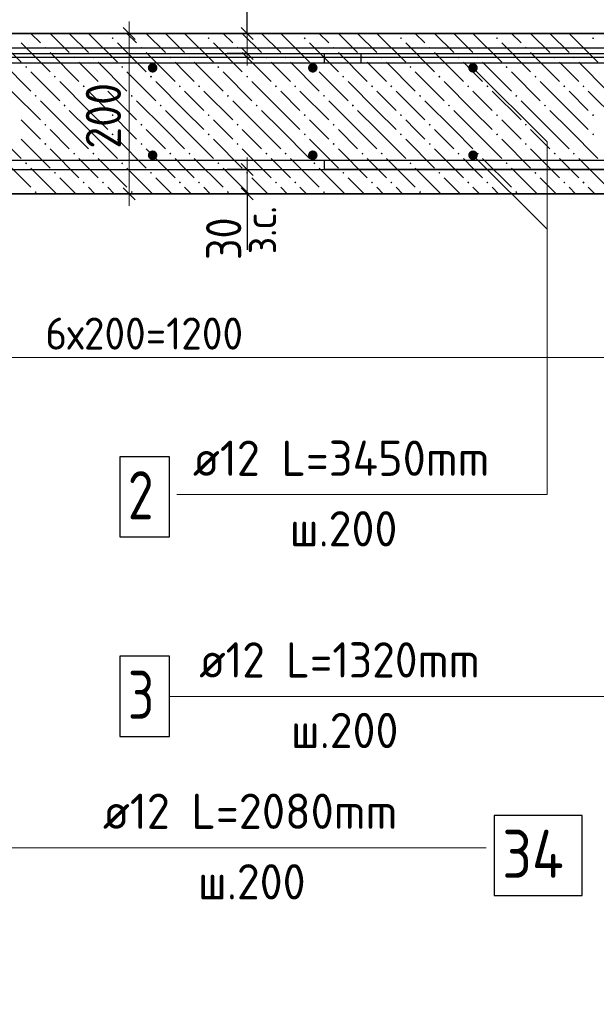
# Model space of a CAD drawing. Header units: millimetres. Extents: x 0 to 21000, y -5 to 14850.
# Tile 21 of 24: x 16233 to 18033, y 10043 to 13114. Entities that reach past the tile are written whole.
import ezdxf

# ---------------------------------------------------------------- set-up
doc = ezdxf.new("R2010")
doc.units = ezdxf.units.MM
doc.layers.add('ЖБ Лестница', color=7, linetype='Continuous', lineweight=25, true_color=0xe0e0ff)
for name, color, linetype, lineweight in [('Лестница', 7, 'Continuous', 25), ('Обрамление П-обр. равн.', 7, 'Continuous', 25), ('Позиционная метка линия выноска', 7, 'Continuous', 13), ('Размерная линия_ общее', 7, 'Continuous', 13), ('Фоновоя арматура Х1', 7, 'Continuous', 25)]:
    doc.layers.add(name, color=color, linetype=linetype, lineweight=lineweight)
doc.layers.add('Размерная выноска', color=7, linetype='Continuous')
doc.styles.add('ISOCPEUR', font='txt')

msp = doc.modelspace()

# ---------------------------------------------------------------- hatches: boundary and pattern name
at = {"layer": 'ЖБ Лестница', "linetype": 'Continuous', "lineweight": 18, "transparency": 33554687}
for points in [[(16519.7, 13055.9), (16522.9, 13059.2), (16526.2, 13055.9), (16522.9, 13052.7)], [(16819.7, 13055.9), (16822.9, 13059.2), (16826.2, 13055.9), (16822.9, 13052.7)], [(17119.7, 13055.9), (17122.9, 13059.2), (17126.2, 13055.9), (17122.9, 13052.7)], [(17419.7, 13055.9), (17422.9, 13059.2), (17426.2, 13055.9), (17422.9, 13052.7)], [(17719.7, 13055.9), (17722.9, 13059.2), (17726.2, 13055.9), (17722.9, 13052.7)], [(18019.7, 13055.9), (18022.9, 13059.2), (18026.2, 13055.9), (18022.9, 13052.7)], [(16309.7, 13025.9), (16312.9, 13029.2), (16316.2, 13025.9), (16312.9, 13022.7)], [(16609.7, 13025.9), (16612.9, 13029.2), (16616.2, 13025.9), (16612.9, 13022.7)], [(16909.7, 13025.9), (16912.9, 13029.2), (16916.2, 13025.9), (16912.9, 13022.7)], [(17209.7, 13025.9), (17212.9, 13029.2), (17216.2, 13025.9), (17212.9, 13022.7)], [(17509.7, 13025.9), (17512.9, 13029.2), (17516.2, 13025.9), (17512.9, 13022.7)], [(17809.7, 13025.9), (17812.9, 13029.2), (17816.2, 13025.9), (17812.9, 13022.7)], [(16399.7, 12995.9), (16402.9, 12999.2), (16406.2, 12995.9), (16402.9, 12992.7)], [(16459.7, 12995.9), (16462.9, 12999.2), (16466.2, 12995.9), (16462.9, 12992.7)], [(16699.7, 12995.9), (16702.9, 12999.2), (16706.2, 12995.9), (16702.9, 12992.7)], [(16759.7, 12995.9), (16762.9, 12999.2), (16766.2, 12995.9), (16762.9, 12992.7)], [(16999.7, 12995.9), (17002.9, 12999.2), (17006.2, 12995.9), (17002.9, 12992.7)], [(17059.7, 12995.9), (17062.9, 12999.2), (17066.2, 12995.9), (17062.9, 12992.7)], [(17299.7, 12995.9), (17302.9, 12999.2), (17306.2, 12995.9), (17302.9, 12992.7)], [(17359.7, 12995.9), (17362.9, 12999.2), (17366.2, 12995.9), (17362.9, 12992.7)], [(17599.7, 12995.9), (17602.9, 12999.2), (17606.2, 12995.9), (17602.9, 12992.7)], [(17659.7, 12995.9), (17662.9, 12999.2), (17666.2, 12995.9), (17662.9, 12992.7)], [(17899.7, 12995.9), (17902.9, 12999.2), (17906.2, 12995.9), (17902.9, 12992.7)], [(17959.7, 12995.9), (17962.9, 12999.2), (17966.2, 12995.9), (17962.9, 12992.7)], [(16249.7, 12965.9), (16252.9, 12969.2), (16256.2, 12965.9), (16252.9, 12962.7)], [(16549.7, 12965.9), (16552.9, 12969.2), (16556.2, 12965.9), (16552.9, 12962.7)], [(16849.7, 12965.9), (16852.9, 12969.2), (16856.2, 12965.9), (16852.9, 12962.7)], [(17149.7, 12965.9), (17152.9, 12969.2), (17156.2, 12965.9), (17152.9, 12962.7)], [(17449.7, 12965.9), (17452.9, 12969.2), (17456.2, 12965.9), (17452.9, 12962.7)], [(17749.7, 12965.9), (17752.9, 12969.2), (17756.2, 12965.9), (17752.9, 12962.7)], [(16339.7, 12935.9), (16342.9, 12939.2), (16346.2, 12935.9), (16342.9, 12932.7)], [(16639.7, 12935.9), (16642.9, 12939.2), (16646.2, 12935.9), (16642.9, 12932.7)], [(16939.7, 12935.9), (16942.9, 12939.2), (16946.2, 12935.9), (16942.9, 12932.7)], [(17239.7, 12935.9), (17242.9, 12939.2), (17246.2, 12935.9), (17242.9, 12932.7)], [(17539.7, 12935.9), (17542.9, 12939.2), (17546.2, 12935.9), (17542.9, 12932.7)], [(17839.7, 12935.9), (17842.9, 12939.2), (17846.2, 12935.9), (17842.9, 12932.7)], [(16429.7, 12905.9), (16432.9, 12909.2), (16436.2, 12905.9), (16432.9, 12902.7)], [(16489.7, 12905.9), (16492.9, 12909.2), (16496.2, 12905.9), (16492.9, 12902.7)], [(16729.7, 12905.9), (16732.9, 12909.2), (16736.2, 12905.9), (16732.9, 12902.7)], [(16789.7, 12905.9), (16792.9, 12909.2), (16796.2, 12905.9), (16792.9, 12902.7)], [(17029.7, 12905.9), (17032.9, 12909.2), (17036.2, 12905.9), (17032.9, 12902.7)], [(17089.7, 12905.9), (17092.9, 12909.2), (17096.2, 12905.9), (17092.9, 12902.7)], [(17329.7, 12905.9), (17332.9, 12909.2), (17336.2, 12905.9), (17332.9, 12902.7)], [(17389.7, 12905.9), (17392.9, 12909.2), (17396.2, 12905.9), (17392.9, 12902.7)], [(17629.7, 12905.9), (17632.9, 12909.2), (17636.2, 12905.9), (17632.9, 12902.7)], [(17689.7, 12905.9), (17692.9, 12909.2), (17696.2, 12905.9), (17692.9, 12902.7)], [(17929.7, 12905.9), (17932.9, 12909.2), (17936.2, 12905.9), (17932.9, 12902.7)], [(17989.7, 12905.9), (17992.9, 12909.2), (17996.2, 12905.9), (17992.9, 12902.7)], [(16279.7, 12875.9), (16282.9, 12879.2), (16286.2, 12875.9), (16282.9, 12872.7)], [(16579.7, 12875.9), (16582.9, 12879.2), (16586.2, 12875.9), (16582.9, 12872.7)], [(16879.7, 12875.9), (16882.9, 12879.2), (16886.2, 12875.9), (16882.9, 12872.7)], [(17179.7, 12875.9), (17182.9, 12879.2), (17186.2, 12875.9), (17182.9, 12872.7)], [(17479.7, 12875.9), (17482.9, 12879.2), (17486.2, 12875.9), (17482.9, 12872.7)], [(17779.7, 12875.9), (17782.9, 12879.2), (17786.2, 12875.9), (17782.9, 12872.7)], [(16369.7, 12845.9), (16372.9, 12849.2), (16376.2, 12845.9), (16372.9, 12842.7)], [(16669.7, 12845.9), (16672.9, 12849.2), (16676.2, 12845.9), (16672.9, 12842.7)], [(16969.7, 12845.9), (16972.9, 12849.2), (16976.2, 12845.9), (16972.9, 12842.7)], [(17269.7, 12845.9), (17272.9, 12849.2), (17276.2, 12845.9), (17272.9, 12842.7)], [(17569.7, 12845.9), (17572.9, 12849.2), (17576.2, 12845.9), (17572.9, 12842.7)], [(17869.7, 12845.9), (17872.9, 12849.2), (17876.2, 12845.9), (17872.9, 12842.7)], [(16519.7, 12815.9), (16522.9, 12819.2), (16526.2, 12815.9), (16522.9, 12812.7)], [(16819.7, 12815.9), (16822.9, 12819.2), (16826.2, 12815.9), (16822.9, 12812.7)], [(17119.7, 12815.9), (17122.9, 12819.2), (17126.2, 12815.9), (17122.9, 12812.7)], [(17419.7, 12815.9), (17422.9, 12819.2), (17426.2, 12815.9), (17422.9, 12812.7)], [(17719.7, 12815.9), (17722.9, 12819.2), (17726.2, 12815.9), (17722.9, 12812.7)], [(18019.7, 12815.9), (18022.9, 12819.2), (18026.2, 12815.9), (18022.9, 12812.7)], [(16309.7, 12785.9), (16312.9, 12789.2), (16316.2, 12785.9), (16312.9, 12782.7)], [(16609.7, 12785.9), (16612.9, 12789.2), (16616.2, 12785.9), (16612.9, 12782.7)], [(16909.7, 12785.9), (16912.9, 12789.2), (16916.2, 12785.9), (16912.9, 12782.7)], [(17209.7, 12785.9), (17212.9, 12789.2), (17216.2, 12785.9), (17212.9, 12782.7)], [(17509.7, 12785.9), (17512.9, 12789.2), (17516.2, 12785.9), (17512.9, 12782.7)], [(17809.7, 12785.9), (17812.9, 12789.2), (17816.2, 12785.9), (17812.9, 12782.7)], [(16519.7, 12755.9), (16522.9, 12759.2), (16526.2, 12755.9), (16522.9, 12752.7)], [(16819.7, 12755.9), (16822.9, 12759.2), (16826.2, 12755.9), (16822.9, 12752.7)], [(17119.7, 12755.9), (17122.9, 12759.2), (17126.2, 12755.9), (17122.9, 12752.7)], [(17419.7, 12755.9), (17422.9, 12759.2), (17426.2, 12755.9), (17422.9, 12752.7)], [(17719.7, 12755.9), (17722.9, 12759.2), (17726.2, 12755.9), (17722.9, 12752.7)], [(18019.7, 12755.9), (18022.9, 12759.2), (18026.2, 12755.9), (18022.9, 12752.7)], [(16309.7, 12725.9), (16312.9, 12729.2), (16316.2, 12725.9), (16312.9, 12722.7)], [(16609.7, 12725.9), (16612.9, 12729.2), (16616.2, 12725.9), (16612.9, 12722.7)], [(16909.7, 12725.9), (16912.9, 12729.2), (16916.2, 12725.9), (16912.9, 12722.7)], [(17209.7, 12725.9), (17212.9, 12729.2), (17216.2, 12725.9), (17212.9, 12722.7)], [(17509.7, 12725.9), (17512.9, 12729.2), (17516.2, 12725.9), (17512.9, 12722.7)], [(17809.7, 12725.9), (17812.9, 12729.2), (17816.2, 12725.9), (17812.9, 12722.7)], [(16399.7, 12695.9), (16402.9, 12699.2), (16406.2, 12695.9), (16402.9, 12692.7)], [(16459.7, 12695.9), (16462.9, 12699.2), (16466.2, 12695.9), (16462.9, 12692.7)], [(16699.7, 12695.9), (16702.9, 12699.2), (16706.2, 12695.9), (16702.9, 12692.7)], [(16759.7, 12695.9), (16762.9, 12699.2), (16766.2, 12695.9), (16762.9, 12692.7)], [(16999.7, 12695.9), (17002.9, 12699.2), (17006.2, 12695.9), (17002.9, 12692.7)], [(17059.7, 12695.9), (17062.9, 12699.2), (17066.2, 12695.9), (17062.9, 12692.7)], [(17299.7, 12695.9), (17302.9, 12699.2), (17306.2, 12695.9), (17302.9, 12692.7)], [(17359.7, 12695.9), (17362.9, 12699.2), (17366.2, 12695.9), (17362.9, 12692.7)], [(17599.7, 12695.9), (17602.9, 12699.2), (17606.2, 12695.9), (17602.9, 12692.7)], [(17659.7, 12695.9), (17662.9, 12699.2), (17666.2, 12695.9), (17662.9, 12692.7)], [(17899.7, 12695.9), (17902.9, 12699.2), (17906.2, 12695.9), (17902.9, 12692.7)], [(17959.7, 12695.9), (17962.9, 12699.2), (17966.2, 12695.9), (17962.9, 12692.7)], [(16249.7, 12665.9), (16252.9, 12669.2), (16256.2, 12665.9), (16252.9, 12662.7)], [(16549.7, 12665.9), (16552.9, 12669.2), (16556.2, 12665.9), (16552.9, 12662.7)], [(16849.7, 12665.9), (16852.9, 12669.2), (16856.2, 12665.9), (16852.9, 12662.7)], [(17149.7, 12665.9), (17152.9, 12669.2), (17156.2, 12665.9), (17152.9, 12662.7)], [(17449.7, 12665.9), (17452.9, 12669.2), (17456.2, 12665.9), (17452.9, 12662.7)], [(17749.7, 12665.9), (17752.9, 12669.2), (17756.2, 12665.9), (17752.9, 12662.7)], [(16339.7, 12635.9), (16342.9, 12639.2), (16346.2, 12635.9), (16342.9, 12632.7)], [(16639.7, 12635.9), (16642.9, 12639.2), (16646.2, 12635.9), (16642.9, 12632.7)], [(16939.7, 12635.9), (16942.9, 12639.2), (16946.2, 12635.9), (16942.9, 12632.7)], [(17239.7, 12635.9), (17242.9, 12639.2), (17246.2, 12635.9), (17242.9, 12632.7)], [(17539.7, 12635.9), (17542.9, 12639.2), (17546.2, 12635.9), (17542.9, 12632.7)], [(17839.7, 12635.9), (17842.9, 12639.2), (17846.2, 12635.9), (17842.9, 12632.7)], [(16429.7, 12605.9), (16432.9, 12609.2), (16436.2, 12605.9), (16432.9, 12602.7)], [(16489.7, 12605.9), (16492.9, 12609.2), (16496.2, 12605.9), (16492.9, 12602.7)], [(16729.7, 12605.9), (16732.9, 12609.2), (16736.2, 12605.9), (16732.9, 12602.7)], [(16789.7, 12605.9), (16792.9, 12609.2), (16796.2, 12605.9), (16792.9, 12602.7)], [(17029.7, 12605.9), (17032.9, 12609.2), (17036.2, 12605.9), (17032.9, 12602.7)], [(17089.7, 12605.9), (17092.9, 12609.2), (17096.2, 12605.9), (17092.9, 12602.7)], [(17329.7, 12605.9), (17332.9, 12609.2), (17336.2, 12605.9), (17332.9, 12602.7)], [(17389.7, 12605.9), (17392.9, 12609.2), (17396.2, 12605.9), (17392.9, 12602.7)], [(17629.7, 12605.9), (17632.9, 12609.2), (17636.2, 12605.9), (17632.9, 12602.7)], [(17689.7, 12605.9), (17692.9, 12609.2), (17696.2, 12605.9), (17692.9, 12602.7)], [(17929.7, 12605.9), (17932.9, 12609.2), (17936.2, 12605.9), (17932.9, 12602.7)], [(17989.7, 12605.9), (17992.9, 12609.2), (17996.2, 12605.9), (17992.9, 12602.7)], [(16279.7, 12575.9), (16282.9, 12579.2), (16286.2, 12575.9), (16282.9, 12572.7)], [(16579.7, 12575.9), (16582.9, 12579.2), (16586.2, 12575.9), (16582.9, 12572.7)], [(16879.7, 12575.9), (16882.9, 12579.2), (16886.2, 12575.9), (16882.9, 12572.7)], [(17179.7, 12575.9), (17182.9, 12579.2), (17186.2, 12575.9), (17182.9, 12572.7)], [(17479.7, 12575.9), (17482.9, 12579.2), (17486.2, 12575.9), (17482.9, 12572.7)], [(17779.7, 12575.9), (17782.9, 12579.2), (17786.2, 12575.9), (17782.9, 12572.7)]]:
    msp.add_hatch(color=7, dxfattribs=at).paths.add_polyline_path(points, flags=16)
at = {"layer": 'Фоновоя арматура Х1', "linetype": 'Continuous', "lineweight": 35, "transparency": 33554687}
for points in [[(16662.9, 12963.4), (16661.8, 12969.2), (16658.5, 12974), (16653.7, 12977.3), (16647.9, 12978.4), (16642.2, 12977.3), (16637.3, 12974), (16634.1, 12969.2), (16632.9, 12963.4), (16634.1, 12957.7), (16637.3, 12952.8), (16642.2, 12949.6), (16647.9, 12948.4), (16653.7, 12949.6), (16658.5, 12952.8), (16661.8, 12957.7)], [(17162.9, 12963.4), (17161.8, 12969.2), (17158.5, 12974), (17153.7, 12977.3), (17147.9, 12978.4), (17142.2, 12977.3), (17137.3, 12974), (17134.1, 12969.2), (17132.9, 12963.4), (17134.1, 12957.7), (17137.3, 12952.8), (17142.2, 12949.6), (17147.9, 12948.4), (17153.7, 12949.6), (17158.5, 12952.8), (17161.8, 12957.7)], [(17662.9, 12963.4), (17661.8, 12969.2), (17658.5, 12974), (17653.7, 12977.3), (17647.9, 12978.4), (17642.2, 12977.3), (17637.3, 12974), (17634.1, 12969.2), (17632.9, 12963.4), (17634.1, 12957.7), (17637.3, 12952.8), (17642.2, 12949.6), (17647.9, 12948.4), (17653.7, 12949.6), (17658.5, 12952.8), (17661.8, 12957.7)], [(16662.9, 12690.9), (16661.8, 12696.7), (16658.5, 12701.6), (16653.7, 12704.8), (16647.9, 12705.9), (16642.2, 12704.8), (16637.3, 12701.6), (16634.1, 12696.7), (16632.9, 12690.9), (16634.1, 12685.2), (16637.3, 12680.3), (16642.2, 12677.1), (16647.9, 12675.9), (16653.7, 12677.1), (16658.5, 12680.3), (16661.8, 12685.2)], [(17162.9, 12690.9), (17161.8, 12696.7), (17158.5, 12701.6), (17153.7, 12704.8), (17147.9, 12705.9), (17142.2, 12704.8), (17137.3, 12701.6), (17134.1, 12696.7), (17132.9, 12690.9), (17134.1, 12685.2), (17137.3, 12680.3), (17142.2, 12677.1), (17147.9, 12675.9), (17153.7, 12677.1), (17158.5, 12680.3), (17161.8, 12685.2)], [(17662.9, 12690.9), (17661.8, 12696.7), (17658.5, 12701.6), (17653.7, 12704.8), (17647.9, 12705.9), (17642.2, 12704.8), (17637.3, 12701.6), (17634.1, 12696.7), (17632.9, 12690.9), (17634.1, 12685.2), (17637.3, 12680.3), (17642.2, 12677.1), (17647.9, 12675.9), (17653.7, 12677.1), (17658.5, 12680.3), (17661.8, 12685.2)]]:
    msp.add_hatch(color=7, dxfattribs=at).paths.add_polyline_path(points)

# ---------------------------------------------------------------- linework, layer by layer
at = {"color": 7, "linetype": 'Continuous', "lineweight": 25, "transparency": 33554687}
for points in [[(5779.8, 8200.9), (15409.5, 13015.7), (15414.6, 13018), (15420, 13020.1), (15425.5, 13021.9), (15431, 13023.3), (15436.6, 13024.5), (15442.3, 13025.3), (15448, 13025.9), (15453.7, 13026.1), (18728.1, 13026.1), (18728.1, 12996.1)], [(18728.1, 12996.1), (15454.3, 12996.1), (15450.1, 12995.9), (15446, 12995.6), (15441.9, 12994.9), (15437.9, 12994.1), (15434, 12993.1), (15430, 12991.8), (15426.2, 12990.3), (15422.4, 12988.6), (5792.7, 8173.8)], [(6394.4, 8183.5), (16023.5, 12998), (16028.6, 13000.3), (16034, 13002.4), (16039.5, 13004.2), (16045, 13005.6), (16050.6, 13006.8), (16056.3, 13007.7), (16062.1, 13008.2), (16067.7, 13008.4), (17297.9, 13008.4), (17297.9, 12978.4), (16068.3, 12978.4), (16064.1, 12978.3), (16060, 12977.9), (16055.9, 12977.3), (16051.9, 12976.4), (16048, 12975.4), (16044, 12974.1), (16040.2, 12972.6), (16036.4, 12970.9), (6407.3, 8156.4)]]:
    msp.add_lwpolyline(points, dxfattribs=at)
at = {"layer": 'ЖБ Лестница', "color": 7, "linetype": 'Continuous', "lineweight": 35, "transparency": 33554687}
for p, q in [((18772.9, 13070.9), (14647.9, 13070.9)), ((15397.9, 12570.9), (18772.9, 12570.9))]:
    msp.add_line(p, q, dxfattribs=at)
at = {"layer": 'ЖБ Лестница', "color": 9, "linetype": 'Continuous', "lineweight": 18, "true_color": 0xc7c7c7, "transparency": 33554687}
for p, q in [((16147.9, 13070.9), (16237.9, 12980.9)), ((16297.9, 13040.9), (16267.9, 13070.9)), ((16327.9, 13070.9), (16387.9, 13010.9)), ((16387.9, 13070.9), (16447.9, 13010.9)), ((16447.9, 13070.9), (16537.9, 12980.9)), ((16597.9, 13040.9), (16567.9, 13070.9)), ((16627.9, 13070.9), (16687.9, 13010.9)), ((16687.9, 13070.9), (16747.9, 13010.9)), ((16747.9, 13070.9), (16837.9, 12980.9)), ((16897.9, 13040.9), (16867.9, 13070.9)), ((16927.9, 13070.9), (16987.9, 13010.9)), ((16987.9, 13070.9), (17047.9, 13010.9)), ((17047.9, 13070.9), (17137.9, 12980.9)), ((17197.9, 13040.9), (17167.9, 13070.9)), ((17227.9, 13070.9), (17287.9, 13010.9)), ((17287.9, 13070.9), (17347.9, 13010.9)), ((17347.9, 13070.9), (17437.9, 12980.9)), ((17497.9, 13040.9), (17467.9, 13070.9)), ((17527.9, 13070.9), (17587.9, 13010.9)), ((17587.9, 13070.9), (17647.9, 13010.9)), ((17647.9, 13070.9), (17737.9, 12980.9)), ((17797.9, 13040.9), (17767.9, 13070.9)), ((17827.9, 13070.9), (17887.9, 13010.9)), ((17887.9, 13070.9), (17947.9, 13010.9)), ((17947.9, 13070.9), (18037.9, 12980.9)), ((16237.9, 13040.9), (16327.9, 12950.9)), ((16537.9, 13040.9), (16627.9, 12950.9)), ((16837.9, 13040.9), (16927.9, 12950.9)), ((17137.9, 13040.9), (17227.9, 12950.9)), ((17437.9, 13040.9), (17527.9, 12950.9)), ((17737.9, 13040.9), (17827.9, 12950.9)), ((16327.9, 13010.9), (16417.9, 12920.9)), ((16627.9, 13010.9), (16717.9, 12920.9)), ((16927.9, 13010.9), (17017.9, 12920.9)), ((17227.9, 13010.9), (17317.9, 12920.9)), ((17527.9, 13010.9), (17617.9, 12920.9)), ((17827.9, 13010.9), (17917.9, 12920.9)), ((16177.9, 12980.9), (16267.9, 12890.9)), ((16447.9, 12950.9), (16417.9, 12980.9)), ((16477.9, 12980.9), (16567.9, 12890.9)), ((16747.9, 12950.9), (16717.9, 12980.9)), ((16777.9, 12980.9), (16867.9, 12890.9)), ((17047.9, 12950.9), (17017.9, 12980.9)), ((17077.9, 12980.9), (17167.9, 12890.9)), ((17347.9, 12950.9), (17317.9, 12980.9)), ((17377.9, 12980.9), (17467.9, 12890.9)), ((17647.9, 12950.9), (17617.9, 12980.9)), ((17677.9, 12980.9), (17767.9, 12890.9)), ((17947.9, 12950.9), (17917.9, 12980.9)), ((17977.9, 12980.9), (18067.9, 12890.9)), ((16267.9, 12950.9), (16357.9, 12860.9)), ((16477.9, 12920.9), (16447.9, 12950.9)), ((16567.9, 12950.9), (16657.9, 12860.9)), ((16777.9, 12920.9), (16747.9, 12950.9)), ((16867.9, 12950.9), (16957.9, 12860.9)), ((17077.9, 12920.9), (17047.9, 12950.9)), ((17167.9, 12950.9), (17257.9, 12860.9)), ((17377.9, 12920.9), (17347.9, 12950.9)), ((17467.9, 12950.9), (17557.9, 12860.9)), ((17677.9, 12920.9), (17647.9, 12950.9)), ((17767.9, 12950.9), (17857.9, 12860.9)), ((17977.9, 12920.9), (17947.9, 12950.9)), ((16447.9, 12830.9), (16357.9, 12920.9)), ((16747.9, 12830.9), (16657.9, 12920.9)), ((17047.9, 12830.9), (16957.9, 12920.9)), ((17347.9, 12830.9), (17257.9, 12920.9)), ((17647.9, 12830.9), (17557.9, 12920.9)), ((17947.9, 12830.9), (17857.9, 12920.9)), ((16207.9, 12890.9), (16297.9, 12800.9)), ((16447.9, 12890.9), (16507.9, 12830.9)), ((16507.9, 12890.9), (16597.9, 12800.9)), ((16747.9, 12890.9), (16807.9, 12830.9)), ((16807.9, 12890.9), (16897.9, 12800.9)), ((17047.9, 12890.9), (17107.9, 12830.9)), ((17107.9, 12890.9), (17197.9, 12800.9)), ((17347.9, 12890.9), (17407.9, 12830.9)), ((17407.9, 12890.9), (17497.9, 12800.9)), ((17647.9, 12890.9), (17707.9, 12830.9)), ((17707.9, 12890.9), (17797.9, 12800.9)), ((17947.9, 12890.9), (18007.9, 12830.9)), ((18007.9, 12890.9), (18097.9, 12800.9)), ((16387.9, 12770.9), (16297.9, 12860.9)), ((16687.9, 12770.9), (16597.9, 12860.9)), ((16987.9, 12770.9), (16897.9, 12860.9)), ((17287.9, 12770.9), (17197.9, 12860.9)), ((17587.9, 12770.9), (17497.9, 12860.9)), ((17887.9, 12770.9), (17797.9, 12860.9)), ((16387.9, 12830.9), (16447.9, 12770.9)), ((16447.9, 12830.9), (16507.9, 12770.9)), ((16687.9, 12830.9), (16747.9, 12770.9)), ((16747.9, 12830.9), (16807.9, 12770.9)), ((16987.9, 12830.9), (17047.9, 12770.9)), ((17047.9, 12830.9), (17107.9, 12770.9)), ((17287.9, 12830.9), (17347.9, 12770.9)), ((17347.9, 12830.9), (17407.9, 12770.9)), ((17587.9, 12830.9), (17647.9, 12770.9)), ((17647.9, 12830.9), (17707.9, 12770.9)), ((17887.9, 12830.9), (17947.9, 12770.9)), ((17947.9, 12830.9), (18007.9, 12770.9)), ((16267.9, 12770.9), (16237.9, 12800.9)), ((16567.9, 12770.9), (16537.9, 12800.9)), ((16867.9, 12770.9), (16837.9, 12800.9)), ((17167.9, 12770.9), (17137.9, 12800.9)), ((17467.9, 12770.9), (17437.9, 12800.9)), ((17767.9, 12770.9), (17737.9, 12800.9)), ((16147.9, 12770.9), (16237.9, 12680.9)), ((16297.9, 12740.9), (16267.9, 12770.9)), ((16327.9, 12770.9), (16387.9, 12710.9)), ((16387.9, 12770.9), (16447.9, 12710.9)), ((16447.9, 12770.9), (16537.9, 12680.9)), ((16597.9, 12740.9), (16567.9, 12770.9)), ((16627.9, 12770.9), (16687.9, 12710.9)), ((16687.9, 12770.9), (16747.9, 12710.9)), ((16747.9, 12770.9), (16837.9, 12680.9)), ((16897.9, 12740.9), (16867.9, 12770.9)), ((16927.9, 12770.9), (16987.9, 12710.9)), ((16987.9, 12770.9), (17047.9, 12710.9)), ((17047.9, 12770.9), (17137.9, 12680.9)), ((17197.9, 12740.9), (17167.9, 12770.9)), ((17227.9, 12770.9), (17287.9, 12710.9)), ((17287.9, 12770.9), (17347.9, 12710.9)), ((17347.9, 12770.9), (17437.9, 12680.9)), ((17497.9, 12740.9), (17467.9, 12770.9)), ((17527.9, 12770.9), (17587.9, 12710.9)), ((17587.9, 12770.9), (17647.9, 12710.9)), ((17647.9, 12770.9), (17737.9, 12680.9)), ((17797.9, 12740.9), (17767.9, 12770.9)), ((17827.9, 12770.9), (17887.9, 12710.9)), ((17887.9, 12770.9), (17947.9, 12710.9)), ((17947.9, 12770.9), (18037.9, 12680.9)), ((16237.9, 12740.9), (16327.9, 12650.9)), ((16537.9, 12740.9), (16627.9, 12650.9)), ((16837.9, 12740.9), (16927.9, 12650.9)), ((17137.9, 12740.9), (17227.9, 12650.9)), ((17437.9, 12740.9), (17527.9, 12650.9)), ((17737.9, 12740.9), (17827.9, 12650.9)), ((16327.9, 12710.9), (16417.9, 12620.9)), ((16627.9, 12710.9), (16717.9, 12620.9)), ((16927.9, 12710.9), (17017.9, 12620.9)), ((17227.9, 12710.9), (17317.9, 12620.9)), ((17527.9, 12710.9), (17617.9, 12620.9)), ((17827.9, 12710.9), (17917.9, 12620.9)), ((16177.9, 12680.9), (16267.9, 12590.9)), ((16267.9, 12650.9), (16347.9, 12570.9)), ((16447.9, 12650.9), (16417.9, 12680.9)), ((16477.9, 12620.9), (16447.9, 12650.9)), ((16477.9, 12680.9), (16567.9, 12590.9)), ((16567.9, 12650.9), (16647.9, 12570.9)), ((16747.9, 12650.9), (16717.9, 12680.9)), ((16777.9, 12620.9), (16747.9, 12650.9)), ((16777.9, 12680.9), (16867.9, 12590.9)), ((16867.9, 12650.9), (16947.9, 12570.9)), ((17047.9, 12650.9), (17017.9, 12680.9)), ((17077.9, 12620.9), (17047.9, 12650.9)), ((17077.9, 12680.9), (17167.9, 12590.9)), ((17167.9, 12650.9), (17247.9, 12570.9)), ((17347.9, 12650.9), (17317.9, 12680.9)), ((17377.9, 12620.9), (17347.9, 12650.9)), ((17377.9, 12680.9), (17467.9, 12590.9)), ((17467.9, 12650.9), (17547.9, 12570.9)), ((17647.9, 12650.9), (17617.9, 12680.9)), ((17677.9, 12620.9), (17647.9, 12650.9)), ((17677.9, 12680.9), (17767.9, 12590.9)), ((17767.9, 12650.9), (17847.9, 12570.9)), ((17947.9, 12650.9), (17917.9, 12680.9)), ((17977.9, 12620.9), (17947.9, 12650.9)), ((17977.9, 12680.9), (18067.9, 12590.9)), ((16407.9, 12570.9), (16357.9, 12620.9)), ((16707.9, 12570.9), (16657.9, 12620.9)), ((17007.9, 12570.9), (16957.9, 12620.9)), ((17307.9, 12570.9), (17257.9, 12620.9)), ((17607.9, 12570.9), (17557.9, 12620.9)), ((17907.9, 12570.9), (17857.9, 12620.9)), ((16447.9, 12590.9), (16467.9, 12570.9)), ((16507.9, 12590.9), (16527.9, 12570.9)), ((16747.9, 12590.9), (16767.9, 12570.9)), ((16807.9, 12590.9), (16827.9, 12570.9)), ((17047.9, 12590.9), (17067.9, 12570.9)), ((17107.9, 12590.9), (17127.9, 12570.9)), ((17347.9, 12590.9), (17367.9, 12570.9)), ((17407.9, 12590.9), (17427.9, 12570.9)), ((17647.9, 12590.9), (17667.9, 12570.9)), ((17707.9, 12590.9), (17727.9, 12570.9)), ((17947.9, 12590.9), (17967.9, 12570.9)), ((18007.9, 12590.9), (18027.9, 12570.9))]:
    msp.add_line(p, q, dxfattribs=at)
at = {"layer": 'Лестница', "color": 7, "linetype": 'Continuous', "lineweight": 25, "transparency": 33554687}
for p, q in [((18772.9, 13070.9), (14647.9, 13070.9)), ((15404.2, 12570.9), (18772.9, 12570.9))]:
    msp.add_line(p, q, dxfattribs=at)
at = {"layer": 'Обрамление П-обр. равн.', "color": 38, "linetype": 'Continuous', "lineweight": 25, "true_color": 0x5f1e0f, "transparency": 33554687}
for points in [[(17184, 13008.4), (18610.4, 13008.4)], [(18608.3, 12978.4), (17184, 12978.4), (17184, 13008.4)], [(13626, 12115.1), (14725.9, 12665.1), (14731, 12667.4), (14736.4, 12669.4), (14741.9, 12671.2), (14747.4, 12672.7), (14753, 12673.8), (14758.7, 12674.7), (14764.5, 12675.3), (14770.1, 12675.5), (18709.5, 12675.5), (18709.5, 12645.5), (14770.7, 12645.5), (14766.5, 12645.3), (14762.4, 12644.9), (14758.3, 12644.3), (14754.3, 12643.5), (14750.4, 12642.4), (14746.4, 12641.2), (14742.6, 12639.7), (14738.8, 12637.9), (13639.4, 12088.3), (13626, 12115.1)], [(18610.4, 12645.9), (17184, 12645.9), (17184, 12675.9), (18608.3, 12675.9)]]:
    msp.add_lwpolyline(points, dxfattribs=at)
at = {"layer": 'Обрамление П-обр. равн.', "color": 7, "linetype": 'Continuous', "lineweight": 25, "transparency": 33554687}
for points in [[(16545.8, 10878.3), (16700.8, 10878.3), (16700.8, 11128.3), (16545.8, 11128.3), (16545.8, 10878.3)], [(17714.1, 10382.3), (17989.1, 10382.3), (17989.1, 10632.3), (17714.1, 10632.3), (17714.1, 10382.3)]]:
    msp.add_lwpolyline(points, dxfattribs=at)
at = {"layer": 'Позиционная метка линия выноска', "color": 7, "linetype": 'Continuous', "lineweight": 13, "transparency": 33554687}
for p, q in [((17647.9, 12963.4), (17879, 12732.4)), ((17647.9, 12690.9), (17879, 12459.9))]:
    msp.add_line(p, q, dxfattribs=at)
for points in [[(16700.8, 11003.3), (18994.3, 11003.3), (18994.3, 12813.3), (18709.3, 12813.3)], [(17879, 12732.4), (17879, 11632.4), (16723.5, 11632.4)], [(17689, 10531.4), (15964, 10531.4), (15964, 12660.9)]]:
    msp.add_lwpolyline(points, dxfattribs=at)
at = {"layer": 'Размерная выноска', "color": 7, "linetype": 'Continuous', "lineweight": -3, "transparency": 33554687}
for p, q in [((16943.5, 13070.9), (16943.5, 13278.4)), ((16943.5, 12570.9), (16943.5, 12395.9))]:
    msp.add_line(p, q, dxfattribs=at)
at = {"layer": 'Размерная линия_ общее', "color": 7, "linetype": 'Continuous', "lineweight": 25, "transparency": 33554687}
for p, q in [((16593, 13052.2), (16555.5, 13089.7)), ((16962.2, 13052.2), (16924.7, 13089.7)), ((16962.2, 12989.7), (16924.7, 13027.2)), ((16924.7, 12664.7), (16962.2, 12627.2)), ((16593, 12552.2), (16555.5, 12589.7)), ((16924.7, 12589.7), (16962.2, 12552.2))]:
    msp.add_line(p, q, dxfattribs=at)
at = {"layer": 'Размерная линия_ общее', "color": 7, "linetype": 'Continuous', "lineweight": 13, "transparency": 33554687}
for p, q in [((16574.2, 13070.9), (16574.2, 13108.4)), ((16943.5, 13070.9), (16943.5, 13108.4)), ((16943.5, 13008.4), (16943.5, 13070.9)), ((16943.5, 13008.4), (16943.5, 12970.9)), ((16943.5, 12645.9), (16943.5, 12683.4)), ((16943.5, 12645.9), (16943.5, 12570.9)), ((16574.2, 12570.9), (16574.2, 12533.4)), ((16943.5, 12570.9), (16943.5, 12533.4)), ((18147.9, 12059.8), (15147.9, 12059.8))]:
    msp.add_line(p, q, dxfattribs=at)
at = {"layer": 'Размерная линия_ общее', "color": 253, "linetype": 'Continuous', "lineweight": -3, "true_color": 0xa0a0a0, "transparency": 33554687}
for p, q in [((16574.2, 13070.9), (16511.7, 13070.9)), ((16574.2, 13070.9), (16636.7, 13070.9)), ((16574.2, 13070.9), (16574.2, 13070.9)), ((16943.5, 13070.9), (16881, 13070.9)), ((16943.5, 13070.9), (17006, 13070.9)), ((16943.5, 13070.9), (17089.2, 13070.9)), ((16943.5, 13008.4), (16881, 13008.4)), ((16943.5, 13008.4), (17006, 13008.4)), ((16943.5, 13008.4), (17089.2, 13008.4)), ((16943.5, 12645.9), (16881, 12645.9)), ((16943.5, 12645.9), (17006, 12645.9)), ((16943.5, 12645.9), (17089.2, 12645.9)), ((16574.2, 12570.9), (16511.7, 12570.9)), ((16574.2, 12570.9), (16636.7, 12570.9)), ((16574.2, 12570.9), (16574.2, 12570.9)), ((16943.5, 12570.9), (16881, 12570.9)), ((16943.5, 12570.9), (17006, 12570.9)), ((16943.5, 12570.9), (16948.7, 12570.9)), ((17048.7, 12570.9), (17089.2, 12570.9))]:
    msp.add_line(p, q, dxfattribs=at)
at = {"layer": 'Размерная линия_ общее', "color": 7, "linetype": 'Continuous', "lineweight": 13, "transparency": 33554687}
msp.add_lwpolyline([(16574.2, 12570.9), (16574.2, 12663.6), (16574.2, 12663.6), (16574.2, 13070.9)], dxfattribs=at)
at = {"layer": 'Фоновоя арматура Х1', "color": 7, "linetype": 'Continuous', "lineweight": 25, "transparency": 33554687}
msp.add_lwpolyline([(16545.8, 11500.6), (16700.8, 11500.6), (16700.8, 11750.6), (16545.8, 11750.6), (16545.8, 11500.6)], dxfattribs=at)

# ---------------------------------------------------------------- texts
at = {"layer": 'Обрамление П-обр. равн.', "color": 7, "linetype": 'Continuous', "lineweight": 13, "transparency": 33554687, "attachment_point": 7, "style": 'ISOCPEUR'}
for s, insert, char_height, width in [('\\W0.94;ø12 L=1320mm ', (16793.3, 11062), 110, 1052.188), ('\\W0.78;3', (16570.8, 10933.3), 150, 163.208), ('\\W0.95;ш.200 ', (17079.3, 10842), 110, 481.068), ('\\W0.96;ø12 L=2080mm ', (16492.5, 10590.1), 110, 1075.258), ('\\W0.88;34', (17739.1, 10437.3), 150, 290.995), ('\\W0.95;ш.200 ', (16789.5, 10370.1), 110, 481.061)]:
    msp.add_mtext(s, dxfattribs=dict(at, insert=insert, char_height=char_height, width=width))
at = {"layer": 'Размерная линия_ общее', "color": 7, "linetype": 'Continuous', "lineweight": 25, "transparency": 33554687, "char_height": 110, "attachment_point": 7, "rotation": 90, "style": 'ISOCPEUR'}
for s, insert, width in [('\\W0.91;200', (16549.2, 12710.9), 280.994), ('\\W0.87;30', (16924.7, 12363.9), 201.97)]:
    msp.add_mtext(s, dxfattribs=dict(at, insert=insert, width=width))
at = {"layer": 'Размерная линия_ общее', "color": 7, "linetype": 'Continuous', "lineweight": 18, "transparency": 33554687, "insert": (17033.7, 12382.1), "char_height": 100, "width": 229.971, "attachment_point": 7, "rotation": 90, "style": 'ISOCPEUR'}
msp.add_mtext('\\W0.90;з.с.', dxfattribs=at)
at = {"layer": 'Размерная линия_ общее', "color": 7, "linetype": 'Continuous', "lineweight": 18, "transparency": 33554687, "insert": (16312.9, 12084.8), "char_height": 100, "width": 726.689, "attachment_point": 7, "style": 'ISOCPEUR'}
msp.add_mtext('\\W0.94;6х200=1200', dxfattribs=at)
at = {"layer": 'Фоновоя арматура Х1', "color": 7, "linetype": 'Continuous', "lineweight": 13, "transparency": 33554687, "attachment_point": 7, "style": 'ISOCPEUR'}
for s, insert, char_height, width in [('\\W0.96;ø12 L=3450mm ', (16773.5, 11691), 110, 1086.302), ('\\W0.78;2', (16570.8, 11555.6), 150, 163.208), ('\\W0.95;ш.200 ', (17076, 11471), 110, 481.061)]:
    msp.add_mtext(s, dxfattribs=dict(at, insert=insert, char_height=char_height, width=width))

doc.saveas('drawing.dxf')
